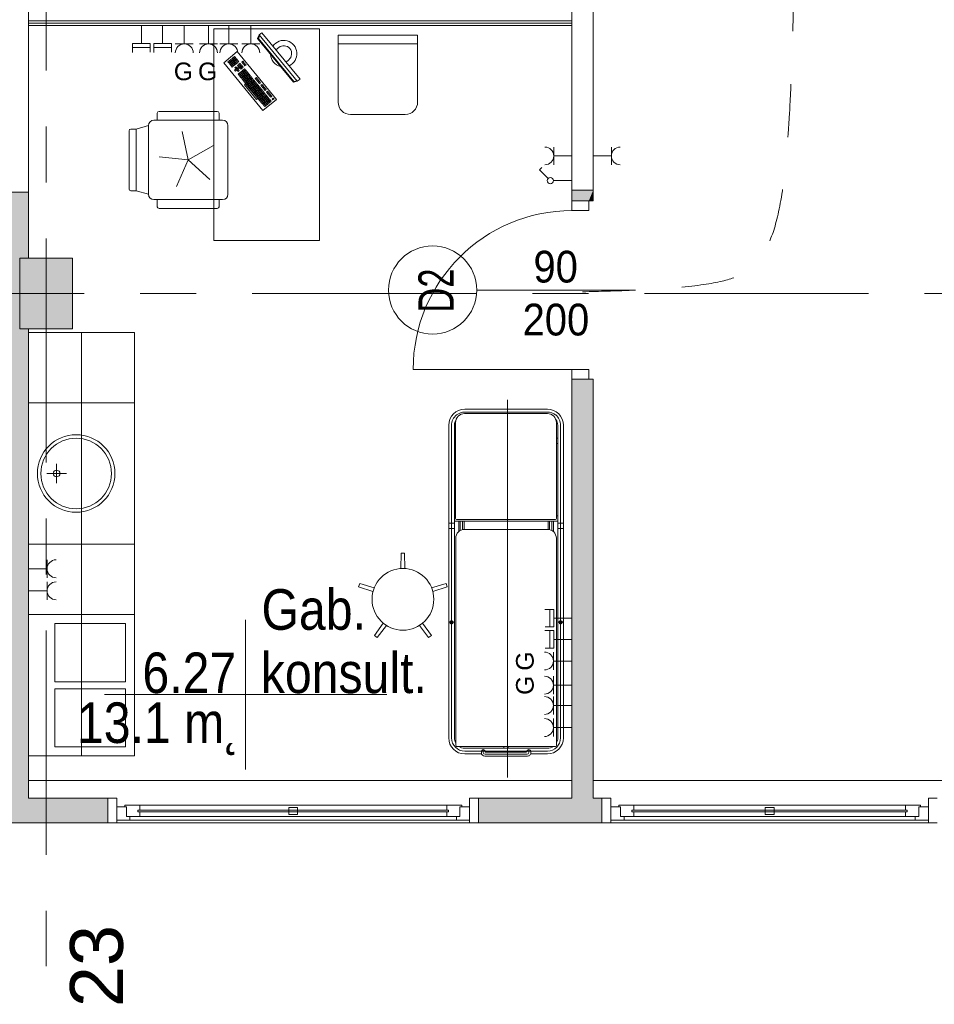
# Model space of a CAD drawing. Header units: centimetres. Extents: x -2424 to 1783, y 5 to 2907.
# Tile 31 of 94: x -28 to 491, y 5 to 564. Entities that reach past the tile are written whole.
import ezdxf

# ---------------------------------------------------------------- set-up
doc = ezdxf.new("R2010")
doc.units = ezdxf.units.CM
doc.linetypes.add('Dash', pattern=[60, 30, -30])
doc.linetypes.add('Oś', pattern=[222.25, 127, -31.75, 31.75, -31.75])
for name, color, linetype, lineweight in [('A-ANNO-NOTE', 131, 'Continuous', 9), ('A-AREA-IDEN', 2, 'Continuous', 13), ('A-DETL', 90, 'Continuous', 9), ('A-DETL-GENF', 92, 'Continuous', 13), ('A-DETL-MEDM', 33, 'Continuous', 13), ('A-DOOR', 31, 'Continuous', 13), ('A-GLAZ', 151, 'Continuous', 13), ('A-WALL', 113, 'Continuous', 13), ('A-WALL-FNSH', 113, 'Continuous', 13), ('E-ELEC-EQPM', 71, 'Continuous', 9), ('I-FURN', 30, 'Continuous', 9), ('P-SANR-FIXT', 6, 'Continuous', 9), ('Q-SPCQ', 91, 'Continuous', 9), ('S-COLS', 52, 'Continuous', 13), ('S-GRID', 1, 'Continuous', 13), ('S-GRID-IDEN', 1, 'Continuous', 13)]:
    doc.layers.add(name, color=color, linetype=linetype, lineweight=lineweight)
doc.layers.add('A-WALL-PATT', color=111, linetype='Continuous', lineweight=13, plot=False)
doc.styles.add('Arial', font='arial.ttf', dxfattribs={"width": 0.9, "height": 18})
doc.styles.add('Arial_1', font='arial.ttf', dxfattribs={"width": 0.7, "height": 20})
doc.styles.add('Arial_10', font='arial.ttf', dxfattribs={"width": 0.85, "height": 23})
doc.styles.add('Arial_4', font='arial.ttf', dxfattribs={"height": 10})
doc.styles.add('Arial_7', font='arial.ttf', dxfattribs={"height": 30})

msp = doc.modelspace()

# ---------------------------------------------------------------- hatches: boundary and pattern name
at = {"layer": 'S-COLS', "lineweight": 9}
msp.add_hatch(color=251, dxfattribs=at).paths.add_polyline_path([(2.38, 388.33), (2.38, 428.33), (-27.62, 428.33), (-27.62, 388.33)], flags=0)

# ---------------------------------------------------------------- linework, layer by layer
at = {"layer": 'A-ANNO-NOTE', "color": 251, "lineweight": 9}
msp.add_line((321.38, 410.33), (231.38, 410.33), dxfattribs=at)
msp.add_line((321.38, 410.33), (231.38, 410.33), dxfattribs=at)
msp.add_circle((206.38, 410.33), 25, dxfattribs=at)
at = {"layer": 'A-AREA-IDEN', "color": 251, "lineweight": 9}
for p, q in [((100.43, 223.48), (100.43, 180.98)), ((110.19, 180.98), (20.43, 180.98)), ((20.43, 180.98), (180.43, 180.98)), ((100.43, 180.98), (100.43, 138.48))]:
    msp.add_line(p, q, dxfattribs=at)
at = {"layer": 'A-DETL', "color": 251, "linetype": 'Dash', "lineweight": 9}
msp.add_open_spline([(412.84, 1006.95), (412.84, 497.96), (412.84, 435.33), (370.99, 410.92), (291.38, 409.33)], degree=3, knots=[0, 0, 0, 0, 6.781245, 8.866954, 8.866954, 8.866954, 8.866954], dxfattribs=at)
at = {"layer": 'A-DETL-GENF', "color": 251, "lineweight": 9}
for p, q in [((285.38, 455.33), (285.38, 460.83)), ((285.38, 460.83), (294.88, 460.83)), ((294.88, 460.83), (294.88, 455.33)), ((294.88, 455.33), (285.38, 455.33)), ((285.38, 365.33), (294.88, 365.33)), ((285.38, 359.83), (285.38, 365.33)), ((294.88, 365.33), (294.88, 359.83)), ((294.88, 359.83), (285.38, 359.83))]:
    msp.add_line(p, q, dxfattribs=at)
at = {"layer": 'A-DETL-MEDM', "color": 251, "lineweight": 9}
for p, q in [((285.38, 455.33), (285.38, 460.83)), ((285.38, 460.83), (294.88, 460.83)), ((294.88, 460.83), (294.88, 455.33)), ((294.88, 455.33), (285.38, 455.33)), ((294.88, 365.33), (285.38, 365.33)), ((285.38, 365.33), (285.38, 359.83)), ((294.88, 359.83), (294.88, 365.33)), ((285.38, 359.83), (294.88, 359.83))]:
    msp.add_line(p, q, dxfattribs=at)
at = {"layer": 'A-DOOR', "color": 251, "lineweight": 9}
msp.add_line((285.38, 365.33), (195.38, 365.33), dxfattribs=at)
msp.add_arc((285.38, 365.33), 90, 90, 180, dxfattribs=at)
at = {"layer": 'A-GLAZ', "color": 251, "lineweight": 9}
for p, q in [((32.88, 117.33), (27.38, 117.33)), ((27.38, 117.33), (27.38, 109.83)), ((40.38, 118.33), (31.88, 118.33)), ((31.88, 118.33), (31.88, 117.33)), ((31.88, 117.33), (32.88, 117.33)), ((32.88, 117.33), (32.88, 111.83)), ((32.88, 111.83), (32.88, 117.33)), ((40.38, 115.58), (40.38, 118.33)), ((40.38, 118.33), (214.38, 118.33)), ((214.38, 118.33), (214.38, 115.58)), ((222.88, 118.33), (214.38, 118.33)), ((221.88, 111.83), (221.88, 117.33)), ((221.88, 117.33), (222.88, 117.33)), ((221.88, 117.33), (221.88, 111.83)), ((227.38, 117.33), (221.88, 117.33)), ((222.88, 117.33), (222.88, 118.33)), ((227.38, 109.83), (227.38, 117.33)), ((312.88, 117.33), (307.38, 117.33)), ((307.38, 117.33), (307.38, 109.83)), ((320.38, 118.33), (311.88, 118.33)), ((311.88, 118.33), (311.88, 117.33)), ((311.88, 117.33), (312.88, 117.33)), ((312.88, 117.33), (312.88, 111.83)), ((312.88, 111.83), (312.88, 117.33)), ((320.38, 115.58), (320.38, 118.33)), ((320.38, 118.33), (474.38, 118.33)), ((474.38, 118.33), (474.38, 115.58)), ((482.88, 118.33), (474.38, 118.33)), ((481.88, 111.83), (481.88, 117.33)), ((481.88, 117.33), (482.88, 117.33)), ((481.88, 117.33), (481.88, 111.83)), ((487.38, 117.33), (481.88, 117.33)), ((482.88, 117.33), (482.88, 118.33)), ((487.38, 109.83), (487.38, 117.33)), ((32.88, 111.83), (40.38, 111.83)), ((34.88, 111.83), (32.88, 111.83)), ((34.88, 109.83), (34.88, 111.83)), ((215.38, 115.58), (39.38, 115.58)), ((39.38, 115.58), (39.38, 114.58)), ((39.38, 114.58), (39.38, 115.58)), ((39.38, 115.58), (40.38, 115.58)), ((39.38, 114.58), (215.38, 114.58)), ((40.38, 114.58), (39.38, 114.58)), ((40.38, 111.83), (40.38, 114.58)), ((40.38, 111.83), (214.38, 111.83)), ((129.88, 117.08), (124.88, 117.08)), ((124.88, 117.08), (124.88, 113.08)), ((124.88, 113.08), (129.88, 113.08)), ((129.88, 113.08), (129.88, 117.08)), ((214.38, 115.58), (215.38, 115.58)), ((215.38, 114.58), (214.38, 114.58)), ((214.38, 114.58), (214.38, 111.83)), ((214.38, 111.83), (221.88, 111.83)), ((215.38, 114.58), (215.38, 115.58)), ((215.38, 115.58), (215.38, 114.58)), ((221.88, 111.83), (219.88, 111.83)), ((219.88, 111.83), (219.88, 109.83)), ((312.88, 111.83), (320.38, 111.83)), ((314.88, 111.83), (312.88, 111.83)), ((314.88, 109.83), (314.88, 111.83)), ((475.38, 115.58), (319.38, 115.58)), ((319.38, 115.58), (319.38, 114.58)), ((319.38, 114.58), (319.38, 115.58)), ((319.38, 115.58), (320.38, 115.58)), ((319.38, 114.58), (475.38, 114.58)), ((320.38, 114.58), (319.38, 114.58)), ((320.38, 111.83), (320.38, 114.58)), ((320.38, 111.83), (474.38, 111.83)), ((399.88, 117.08), (394.88, 117.08)), ((394.88, 117.08), (394.88, 113.08)), ((394.88, 113.08), (399.88, 113.08)), ((399.88, 113.08), (399.88, 117.08)), ((474.38, 115.58), (475.38, 115.58)), ((475.38, 114.58), (474.38, 114.58)), ((474.38, 114.58), (474.38, 111.83)), ((474.38, 111.83), (481.88, 111.83)), ((475.38, 114.58), (475.38, 115.58)), ((475.38, 115.58), (475.38, 114.58)), ((481.88, 111.83), (479.88, 111.83)), ((479.88, 111.83), (479.88, 109.83)), ((27.38, 109.83), (34.88, 109.83)), ((227.38, 109.83), (27.38, 109.83)), ((34.88, 109.83), (219.88, 109.83)), ((219.88, 109.83), (227.38, 109.83)), ((307.38, 109.83), (314.88, 109.83)), ((487.38, 109.83), (307.38, 109.83)), ((314.88, 109.83), (479.88, 109.83)), ((479.88, 109.83), (487.38, 109.83))]:
    msp.add_line(p, q, dxfattribs=at)
at = {"layer": 'A-WALL', "color": 251, "lineweight": 9}
for p, q in [((-22.62, 465.83), (-22.62, 572.83)), ((285.38, 572.83), (285.38, 466.83)), ((297.38, 466.83), (297.38, 567.83)), ((285.38, 562.83), (-22.62, 562.83)), ((285.38, 561.58), (-22.62, 561.58)), ((-22.62, 465.83), (-34.62, 465.83)), ((-22.62, 428.33), (-22.62, 465.83)), ((285.38, 466.83), (285.38, 460.83)), ((297.38, 466.83), (285.38, 466.83)), ((297.38, 460.83), (297.38, 466.83)), ((294.88, 460.83), (297.38, 460.83)), ((-22.62, 122.33), (-22.62, 388.33)), ((285.38, 359.83), (285.38, 122.33)), ((297.38, 359.83), (294.88, 359.83)), ((297.38, 122.33), (297.38, 359.83)), ((-22.62, 132.33), (285.38, 132.33)), ((297.38, 132.33), (530.38, 132.33)), ((22.38, 122.33), (-22.62, 122.33)), ((22.38, 108.33), (22.38, 122.33)), ((27.38, 122.33), (22.38, 122.33)), ((27.38, 117.33), (27.38, 122.33)), ((232.38, 122.33), (227.38, 122.33)), ((227.38, 122.33), (227.38, 117.33)), ((285.38, 122.33), (232.38, 122.33)), ((232.38, 122.33), (232.38, 108.33)), ((302.38, 122.33), (297.38, 122.33)), ((302.38, 108.33), (302.38, 122.33)), ((307.38, 122.33), (302.38, 122.33)), ((307.38, 117.33), (307.38, 122.33)), ((492.38, 122.33), (487.38, 122.33)), ((487.38, 122.33), (487.38, 117.33)), ((-47.62, 108.33), (22.38, 108.33)), ((22.38, 108.33), (27.38, 108.33)), ((27.38, 108.33), (27.38, 109.83)), ((227.38, 108.33), (27.38, 108.33)), ((227.38, 109.83), (227.38, 108.33)), ((227.38, 108.33), (232.38, 108.33)), ((232.38, 108.33), (302.38, 108.33)), ((302.38, 108.33), (307.38, 108.33)), ((307.38, 108.33), (307.38, 109.83)), ((487.38, 108.33), (307.38, 108.33)), ((487.38, 109.83), (487.38, 108.33)), ((487.38, 108.33), (492.38, 108.33))]:
    msp.add_line(p, q, dxfattribs=at)
at = {"layer": 'A-WALL-FNSH', "color": 251, "lineweight": 9}
msp.add_line((-22.62, 560.33), (285.38, 560.33), dxfattribs=at)
at = {"layer": 'A-WALL-PATT', "color": 251, "linetype": 'Continuous', "lineweight": 9, "extrusion": (0, 0, -1)}
for points in [[(22.62, 122.33), (34.62, 465.83), (34.62, 122.33)], [(34.62, 465.83), (22.62, 122.33), (27.62, 388.33)], [(34.62, 465.83), (27.62, 388.33), (27.62, 428.33)], [(27.62, 428.33), (22.62, 465.83), (34.62, 465.83)], [(22.62, 465.83), (27.62, 428.33), (22.62, 428.33)], [(-285.38, 460.83), (-297.38, 466.83), (-285.38, 466.83)], [(-297.38, 466.83), (-285.38, 460.83), (-294.88, 460.83)], [(-297.38, 466.83), (-294.88, 460.83), (-297.38, 460.83)], [(27.62, 388.33), (22.62, 122.33), (22.62, 388.33)], [(-285.38, 122.33), (-297.38, 359.83), (-285.38, 359.83)], [(-297.38, 359.83), (-285.38, 122.33), (-297.38, 122.33)], [(47.62, 108.33), (-22.38, 122.33), (47.62, 122.33)], [(-22.38, 122.33), (47.62, 108.33), (-22.38, 108.33)], [(-232.38, 108.33), (-302.38, 122.33), (-232.38, 122.33)], [(-302.38, 122.33), (-232.38, 108.33), (-302.38, 108.33)]]:
    msp.add_solid(points, dxfattribs=at)
at = {"layer": 'E-ELEC-EQPM', "color": 251, "lineweight": 9}
for p, q in [((41.38, 549.99), (41.38, 560.33)), ((53.38, 549.99), (53.38, 560.33)), ((65.66, 549.83), (65.66, 560.33)), ((79.38, 549.83), (79.38, 560.33)), ((90.88, 549.83), (90.88, 560.33)), ((103.38, 549.83), (103.38, 560.33)), ((36.38, 549.99), (36.38, 544.95)), ((46.38, 549.99), (36.38, 549.99)), ((46.38, 547.8), (36.38, 547.8)), ((46.38, 545.11), (46.38, 549.99)), ((48.38, 549.99), (48.38, 544.95)), ((58.38, 549.99), (48.38, 549.99)), ((58.38, 547.8), (48.38, 547.8)), ((58.38, 545.11), (58.38, 549.99)), ((60.58, 549.83), (70.74, 549.83)), ((74.3, 549.83), (84.46, 549.83)), ((85.8, 549.83), (95.96, 549.83)), ((98.3, 549.83), (108.46, 549.83)), ((275.04, 491.33), (275.04, 481.33)), ((307.71, 491.33), (307.71, 481.33)), ((275.04, 486.33), (285.38, 486.33)), ((307.71, 486.33), (297.38, 486.33)), ((266.95, 478.51), (268.26, 479.82)), ((271.89, 473.56), (266.95, 478.51)), ((274.88, 472.33), (285.38, 472.33)), ((-12.12, 247.25), (-12.12, 257.41)), ((-12.12, 252.33), (-22.62, 252.33)), ((-12.12, 234.75), (-12.12, 244.91)), ((-12.12, 239.83), (-22.62, 239.83)), ((275.04, 229.33), (270, 229.33)), ((272.85, 219.33), (272.85, 229.33)), ((275.04, 219.33), (275.04, 229.33)), ((275.04, 224.33), (285.38, 224.33)), ((270.16, 219.33), (275.04, 219.33)), ((275.04, 217.33), (270, 217.33)), ((272.85, 207.33), (272.85, 217.33)), ((275.04, 207.33), (275.04, 217.33)), ((275.04, 212.33), (285.38, 212.33)), ((270.16, 207.33), (275.04, 207.33)), ((274.88, 205.12), (274.88, 194.96)), ((274.88, 200.04), (285.38, 200.04)), ((274.88, 191.41), (274.88, 181.25)), ((274.88, 186.33), (285.38, 186.33)), ((274.88, 179.91), (274.88, 169.75)), ((274.88, 174.83), (285.38, 174.83)), ((274.88, 167.41), (274.88, 157.25)), ((274.88, 162.33), (285.38, 162.33))]:
    msp.add_line(p, q, dxfattribs=at)
msp.add_circle((273.13, 472.33), 1.75, dxfattribs=at)
for centre, radius, start, end in [((65.66, 544.75), 5.08, 0, 180), ((79.38, 544.75), 5.08, 0, 180), ((90.88, 544.75), 5.08, 0, 180), ((103.38, 544.75), 5.08, 0, 180), ((270.04, 486.33), 5, 270, 90), ((312.71, 486.33), 5, 90, 270), ((-7.04, 252.33), 5.08, 90, 270), ((-7.04, 239.83), 5.08, 90, 270), ((269.8, 200.04), 5.08, 270, 90), ((269.8, 186.33), 5.08, 270, 90), ((269.8, 174.83), 5.08, 270, 90), ((269.8, 162.33), 5.08, 270, 90)]:
    msp.add_arc(centre, radius, start, end, dxfattribs=at)
at = {"layer": 'I-FURN', "color": 251, "lineweight": 9}
for p, q in [((82.38, 558.33), (142.38, 558.33)), ((82.38, 438.33), (82.38, 558.33)), ((142.38, 558.33), (142.38, 438.33)), ((107.2, 552.85), (108.12, 554.88)), ((127.55, 528.1), (107.2, 552.85)), ((107.66, 552.92), (108.39, 554.55)), ((127.7, 528.55), (107.66, 552.92)), ((108.12, 554.88), (109.67, 556.15)), ((129.72, 528.62), (108.12, 554.88)), ((109.67, 556.15), (131.26, 529.89)), ((152.88, 554.83), (152.88, 516.83)), ((197.88, 554.83), (152.88, 554.83)), ((197.88, 516.83), (197.88, 554.83)), ((119.15, 547.76), (117.61, 546.49)), ((197.88, 549.83), (152.88, 549.83)), ((87.99, 539.07), (95.72, 545.42)), ((92.55, 541.4), (91.94, 540.89)), ((93.06, 540.78), (92.55, 541.4)), ((93.33, 542.03), (92.71, 541.53)), ((92.71, 541.53), (93.22, 540.91)), ((93.22, 540.91), (93.83, 541.42)), ((93.83, 541.42), (93.33, 542.03)), ((94.1, 542.67), (93.48, 542.16)), ((93.48, 542.16), (93.99, 541.54)), ((93.99, 541.54), (94.61, 542.05)), ((94.61, 542.05), (94.1, 542.67)), ((94.73, 541.9), (94.12, 541.39)), ((94.12, 541.39), (94.62, 540.77)), ((95.24, 541.28), (94.73, 541.9)), ((95.72, 545.42), (117.95, 518.39)), ((110.22, 512.04), (87.99, 539.07)), ((91.01, 540.13), (90.39, 539.62)), ((90.39, 539.62), (90.9, 539)), ((90.9, 539), (91.52, 539.51)), ((91.52, 539.51), (91.01, 540.13)), ((91.64, 539.36), (91.03, 538.85)), ((91.03, 538.85), (91.53, 538.23)), ((91.78, 540.76), (91.16, 540.26)), ((91.16, 540.26), (91.67, 539.64)), ((91.53, 538.23), (92.15, 538.74)), ((92.15, 538.74), (91.64, 539.36)), ((92.28, 538.58), (91.66, 538.08)), ((91.66, 538.08), (92.17, 537.46)), ((91.67, 539.64), (92.29, 540.15)), ((92.29, 540.15), (91.78, 540.76)), ((92.42, 539.99), (91.8, 539.48)), ((91.8, 539.48), (92.31, 538.87)), ((91.94, 540.89), (92.44, 540.27)), ((92.17, 537.46), (92.79, 537.97)), ((92.79, 537.97), (92.28, 538.58)), ((92.91, 537.81), (92.3, 537.3)), ((92.3, 537.3), (92.81, 536.69)), ((92.31, 538.87), (92.93, 539.37)), ((92.93, 539.37), (92.42, 539.99)), ((93.05, 539.22), (92.43, 538.71)), ((92.43, 538.71), (92.94, 538.09)), ((92.44, 540.27), (93.06, 540.78)), ((93.19, 540.63), (92.57, 540.12)), ((92.57, 540.12), (93.08, 539.5)), ((92.81, 536.69), (93.42, 537.19)), ((93.42, 537.19), (92.91, 537.81)), ((92.94, 538.09), (93.56, 538.6)), ((93.56, 538.6), (93.05, 539.22)), ((93.69, 538.45), (93.07, 537.94)), ((93.07, 537.94), (93.58, 537.32)), ((93.08, 539.5), (93.7, 540.01)), ((93.7, 540.01), (93.19, 540.63)), ((93.82, 539.85), (93.21, 539.35)), ((93.21, 539.35), (93.71, 538.73)), ((93.96, 541.26), (93.34, 540.75)), ((93.34, 540.75), (93.85, 540.14)), ((93.58, 537.32), (94.2, 537.83)), ((94.2, 537.83), (93.69, 538.45)), ((93.71, 538.73), (94.33, 539.24)), ((94.33, 539.24), (93.82, 539.85)), ((94.46, 539.08), (93.84, 538.57)), ((93.84, 538.57), (94.35, 537.96)), ((93.85, 540.14), (94.47, 540.64)), ((94.47, 540.64), (93.96, 541.26)), ((94.6, 540.49), (93.98, 539.98)), ((93.98, 539.98), (94.49, 539.36)), ((94.96, 536.9), (94.34, 536.39)), ((94.34, 536.39), (94.85, 535.78)), ((94.35, 537.96), (94.97, 538.46)), ((94.97, 538.46), (94.46, 539.08)), ((94.49, 539.36), (95.11, 539.87)), ((95.11, 539.87), (94.6, 540.49)), ((95.23, 539.72), (94.61, 539.21)), ((94.61, 539.21), (95.12, 538.59)), ((94.62, 540.77), (95.24, 541.28)), ((95.37, 541.12), (94.75, 540.62)), ((94.75, 540.62), (95.26, 540)), ((94.85, 535.78), (95.47, 536.28)), ((95.47, 536.28), (94.96, 536.9)), ((95.59, 536.13), (94.97, 535.62)), ((95.12, 538.59), (95.74, 539.1)), ((95.74, 539.1), (95.23, 539.72)), ((95.26, 540), (95.88, 540.51)), ((95.88, 540.51), (95.37, 541.12)), ((96, 540.35), (95.39, 539.84)), ((95.39, 539.84), (95.89, 539.23)), ((96.1, 535.51), (95.59, 536.13)), ((96.37, 536.76), (95.75, 536.26)), ((95.75, 536.26), (96.26, 535.64)), ((96.5, 538.17), (95.88, 537.66)), ((95.88, 537.66), (96.39, 537.05)), ((95.89, 539.23), (96.51, 539.73)), ((96.51, 539.73), (96, 540.35)), ((96.26, 535.64), (96.87, 536.15)), ((96.87, 536.15), (96.37, 536.76)), ((96.39, 537.05), (97.01, 537.55)), ((97.01, 537.55), (96.5, 538.17)), ((97.14, 537.4), (96.52, 536.89)), ((96.52, 536.89), (97.03, 536.27)), ((97.27, 538.81), (96.66, 538.3)), ((96.66, 538.3), (97.17, 537.68)), ((97.03, 536.27), (97.65, 536.78)), ((97.65, 536.78), (97.14, 537.4)), ((97.77, 536.63), (97.15, 536.12)), ((97.15, 536.12), (97.66, 535.5)), ((97.17, 537.68), (97.78, 538.19)), ((97.78, 538.19), (97.27, 538.81)), ((97.91, 538.03), (97.29, 537.53)), ((97.29, 537.53), (97.8, 536.91)), ((97.66, 535.5), (98.28, 536.01)), ((98.28, 536.01), (97.77, 536.63)), ((97.8, 536.91), (98.42, 537.42)), ((98.42, 537.42), (97.91, 538.03)), ((98.55, 537.26), (97.93, 536.75)), ((97.93, 536.75), (98.44, 536.14)), ((98.88, 540), (98.27, 539.49)), ((98.27, 539.49), (98.77, 538.87)), ((98.44, 536.14), (99.05, 536.64)), ((99.05, 536.64), (98.55, 537.26)), ((98.77, 538.87), (99.39, 539.38)), ((99.39, 539.38), (98.88, 540)), ((99.52, 539.23), (98.9, 538.72)), ((98.9, 538.72), (99.41, 538.1)), ((99.41, 538.1), (100.03, 538.61)), ((100.03, 538.61), (99.52, 539.23)), ((100.15, 538.46), (99.54, 537.95)), ((99.54, 537.95), (100.04, 537.33)), ((100.04, 537.33), (100.66, 537.84)), ((100.66, 537.84), (100.15, 538.46)), ((124.87, 540.81), (123.32, 539.54)), ((94.82, 535.49), (94.2, 534.99)), ((94.2, 534.99), (94.71, 534.37)), ((94.71, 534.37), (95.33, 534.88)), ((95.33, 534.88), (94.82, 535.49)), ((94.97, 535.62), (95.48, 535)), ((95.48, 535), (96.1, 535.51)), ((96.23, 535.36), (95.61, 534.85)), ((95.61, 534.85), (96.12, 534.23)), ((96.73, 533.18), (96.11, 532.67)), ((96.11, 532.67), (97.25, 531.28)), ((96.12, 534.23), (96.74, 534.74)), ((96.74, 534.74), (96.23, 535.36)), ((97.87, 531.79), (96.73, 533.18)), ((97.5, 533.81), (96.88, 533.3)), ((96.88, 533.3), (98.02, 531.91)), ((97.25, 531.28), (97.87, 531.79)), ((98, 531.63), (97.38, 531.12)), ((97.38, 531.12), (97.89, 530.51)), ((98.64, 532.42), (97.5, 533.81)), ((98.27, 534.45), (97.65, 533.94)), ((97.65, 533.94), (98.8, 532.55)), ((97.89, 530.51), (98.5, 531.01)), ((98.5, 531.01), (98, 531.63)), ((98.63, 530.86), (98.01, 530.35)), ((98.01, 530.35), (98.52, 529.73)), ((98.02, 531.91), (98.64, 532.42)), ((98.77, 532.27), (98.15, 531.76)), ((98.15, 531.76), (98.66, 531.14)), ((99.41, 533.06), (98.27, 534.45)), ((99.04, 535.08), (98.43, 534.57)), ((98.43, 534.57), (98.93, 533.96)), ((98.52, 529.73), (99.14, 530.24)), ((99.14, 530.24), (98.63, 530.86)), ((98.66, 531.14), (99.28, 531.65)), ((99.28, 531.65), (98.77, 532.27)), ((99.4, 531.5), (98.79, 530.99)), ((98.79, 530.99), (99.29, 530.37)), ((98.8, 532.55), (99.41, 533.06)), ((99.54, 532.9), (98.92, 532.39)), ((98.92, 532.39), (99.43, 531.78)), ((98.93, 533.96), (99.55, 534.46)), ((99.55, 534.46), (99.04, 535.08)), ((99.68, 534.31), (99.06, 533.8)), ((99.06, 533.8), (99.57, 533.18)), ((99.82, 535.72), (99.2, 535.21)), ((99.2, 535.21), (99.71, 534.59)), ((99.29, 530.37), (99.91, 530.88)), ((99.91, 530.88), (99.4, 531.5)), ((100.04, 530.72), (99.42, 530.21)), ((99.42, 530.21), (99.93, 529.6)), ((99.43, 531.78), (100.05, 532.28)), ((100.05, 532.28), (99.54, 532.9)), ((100.18, 532.13), (99.56, 531.62)), ((99.56, 531.62), (100.07, 531)), ((99.57, 533.18), (100.19, 533.69)), ((100.19, 533.69), (99.68, 534.31)), ((100.31, 533.54), (99.7, 533.03)), ((99.7, 533.03), (100.2, 532.41)), ((99.71, 534.59), (100.32, 535.1)), ((100.32, 535.1), (99.82, 535.72)), ((100.45, 534.95), (99.83, 534.44)), ((99.83, 534.44), (100.34, 533.82)), ((100.55, 530.1), (100.04, 530.72)), ((100.07, 531), (100.68, 531.51)), ((100.68, 531.51), (100.18, 532.13)), ((100.81, 531.36), (100.19, 530.85)), ((100.19, 530.85), (100.7, 530.23)), ((100.2, 532.41), (100.82, 532.92)), ((100.82, 532.92), (100.31, 533.54)), ((100.95, 532.77), (100.33, 532.26)), ((100.33, 532.26), (100.84, 531.64)), ((100.34, 533.82), (100.96, 534.33)), ((100.96, 534.33), (100.45, 534.95)), ((101.09, 534.17), (100.47, 533.66)), ((100.47, 533.66), (100.98, 533.05)), ((100.7, 530.23), (101.32, 530.74)), ((101.32, 530.74), (100.81, 531.36)), ((101.45, 530.59), (100.83, 530.08)), ((100.84, 531.64), (101.46, 532.15)), ((101.46, 532.15), (100.95, 532.77)), ((101.58, 531.99), (100.97, 531.48)), ((100.97, 531.48), (101.47, 530.87)), ((100.98, 533.05), (101.59, 533.56)), ((101.59, 533.56), (101.09, 534.17)), ((101.72, 533.4), (101.1, 532.89)), ((101.1, 532.89), (101.61, 532.27)), ((101.95, 529.97), (101.45, 530.59)), ((101.47, 530.87), (102.09, 531.38)), ((102.09, 531.38), (101.58, 531.99)), ((102.22, 531.22), (101.6, 530.71)), ((101.6, 530.71), (102.11, 530.09)), ((101.61, 532.27), (102.23, 532.78)), ((102.23, 532.78), (101.72, 533.4)), ((102.36, 532.63), (101.74, 532.12)), ((101.74, 532.12), (102.25, 531.5)), ((102.11, 530.09), (102.73, 530.6)), ((102.73, 530.6), (102.22, 531.22)), ((102.85, 530.45), (102.24, 529.94)), ((102.25, 531.5), (102.86, 532.01)), ((102.86, 532.01), (102.36, 532.63)), ((102.99, 531.86), (102.37, 531.35)), ((102.37, 531.35), (102.88, 530.73)), ((103.36, 529.83), (102.85, 530.45)), ((102.88, 530.73), (103.5, 531.24)), ((103.5, 531.24), (102.99, 531.86)), ((103.63, 531.08), (103.01, 530.58)), ((103.01, 530.58), (103.52, 529.96)), ((103.52, 529.96), (104.13, 530.47)), ((104.13, 530.47), (103.63, 531.08)), ((104.26, 530.31), (103.64, 529.8)), ((104.77, 529.69), (104.26, 530.31)), ((106.5, 530.73), (105.89, 530.22)), ((105.89, 530.22), (106.4, 529.61)), ((107.01, 530.11), (106.5, 530.73)), ((99.27, 530.09), (98.65, 529.58)), ((98.65, 529.58), (99.16, 528.96)), ((99.16, 528.96), (99.77, 529.47)), ((99.77, 529.47), (99.27, 530.09)), ((99.9, 529.32), (99.28, 528.81)), ((99.28, 528.81), (99.79, 528.19)), ((99.78, 526.63), (100.4, 527.14)), ((106.64, 518.29), (99.78, 526.63)), ((99.79, 528.19), (100.41, 528.7)), ((100.41, 528.7), (99.9, 529.32)), ((100.54, 528.54), (99.92, 528.03)), ((99.92, 528.03), (100.43, 527.42)), ((99.93, 529.6), (100.55, 530.1)), ((100.67, 529.95), (100.06, 529.44)), ((100.06, 529.44), (100.56, 528.82)), ((100.4, 527.14), (107.26, 518.79)), ((100.43, 527.42), (101.04, 527.92)), ((101.04, 527.92), (100.54, 528.54)), ((101.17, 527.77), (100.55, 527.26)), ((100.55, 527.26), (101.06, 526.64)), ((100.56, 528.82), (101.18, 529.33)), ((101.18, 529.33), (100.67, 529.95)), ((101.31, 529.18), (100.69, 528.67)), ((100.69, 528.67), (101.2, 528.05)), ((100.83, 530.08), (101.34, 529.46)), ((101.06, 526.64), (101.68, 527.15)), ((101.68, 527.15), (101.17, 527.77)), ((101.81, 527), (101.19, 526.49)), ((101.19, 526.49), (101.7, 525.87)), ((101.2, 528.05), (101.82, 528.56)), ((101.82, 528.56), (101.31, 529.18)), ((101.94, 528.41), (101.33, 527.9)), ((101.33, 527.9), (101.83, 527.28)), ((101.34, 529.46), (101.95, 529.97)), ((102.08, 529.81), (101.46, 529.31)), ((101.46, 529.31), (101.97, 528.69)), ((101.7, 525.87), (102.32, 526.38)), ((102.32, 526.38), (101.81, 527)), ((102.44, 526.23), (101.82, 525.72)), ((101.82, 525.72), (102.33, 525.1)), ((101.83, 527.28), (102.45, 527.79)), ((102.45, 527.79), (101.94, 528.41)), ((102.58, 527.63), (101.96, 527.13)), ((101.96, 527.13), (102.47, 526.51)), ((101.97, 528.69), (102.59, 529.2)), ((102.59, 529.2), (102.08, 529.81)), ((102.72, 529.04), (102.1, 528.53)), ((102.1, 528.53), (102.61, 527.91)), ((102.24, 529.94), (102.74, 529.32)), ((102.33, 525.1), (102.95, 525.61)), ((102.95, 525.61), (102.44, 526.23)), ((103.08, 525.45), (102.46, 524.95)), ((102.46, 524.95), (102.97, 524.33)), ((102.47, 526.51), (103.09, 527.02)), ((103.09, 527.02), (102.58, 527.63)), ((103.21, 526.86), (102.6, 526.35)), ((102.6, 526.35), (103.1, 525.73)), ((102.61, 527.91), (103.22, 528.42)), ((103.22, 528.42), (102.72, 529.04)), ((103.35, 528.27), (102.73, 527.76)), ((102.73, 527.76), (103.24, 527.14)), ((102.74, 529.32), (103.36, 529.83)), ((103.49, 529.68), (102.87, 529.17)), ((102.87, 529.17), (103.38, 528.55)), ((102.97, 524.33), (103.59, 524.84)), ((103.59, 524.84), (103.08, 525.45)), ((103.71, 524.68), (103.09, 524.17)), ((103.1, 525.73), (103.72, 526.24)), ((103.72, 526.24), (103.21, 526.86)), ((103.85, 526.09), (103.23, 525.58)), ((103.23, 525.58), (103.74, 524.96)), ((103.24, 527.14), (103.86, 527.65)), ((103.86, 527.65), (103.35, 528.27)), ((103.99, 527.5), (103.37, 526.99)), ((103.37, 526.99), (103.88, 526.37)), ((103.38, 528.55), (104, 529.06)), ((104, 529.06), (103.49, 529.68)), ((104.12, 528.9), (103.51, 528.4)), ((103.51, 528.4), (104.01, 527.78)), ((103.64, 529.8), (104.15, 529.18)), ((104.22, 524.06), (103.71, 524.68)), ((103.74, 524.96), (104.36, 525.47)), ((104.36, 525.47), (103.85, 526.09)), ((104.48, 525.32), (103.87, 524.81)), ((103.87, 524.81), (104.38, 524.19)), ((103.88, 526.37), (104.5, 526.88)), ((104.5, 526.88), (103.99, 527.5)), ((104.62, 526.72), (104, 526.22)), ((104, 526.22), (104.51, 525.6)), ((104.01, 527.78), (104.63, 528.29)), ((104.63, 528.29), (104.12, 528.9)), ((104.76, 528.13), (104.14, 527.62)), ((104.14, 527.62), (104.65, 527.01)), ((104.15, 529.18), (104.77, 529.69)), ((104.9, 529.54), (104.28, 529.03)), ((104.28, 529.03), (104.79, 528.41)), ((104.38, 524.19), (104.99, 524.7)), ((104.99, 524.7), (104.48, 525.32)), ((104.51, 525.6), (105.13, 526.11)), ((105.13, 526.11), (104.62, 526.72)), ((105.26, 525.95), (104.64, 525.44)), ((104.64, 525.44), (105.15, 524.83)), ((104.65, 527.01), (105.27, 527.51)), ((105.27, 527.51), (104.76, 528.13)), ((105.39, 527.36), (104.78, 526.85)), ((104.78, 526.85), (105.28, 526.23)), ((104.79, 528.41), (105.4, 528.92)), ((105.4, 528.92), (104.9, 529.54)), ((105.53, 528.77), (104.91, 528.26)), ((104.91, 528.26), (105.42, 527.64)), ((105.15, 524.83), (105.77, 525.33)), ((105.77, 525.33), (105.26, 525.95)), ((105.89, 525.18), (105.27, 524.67)), ((105.27, 524.67), (105.78, 524.05)), ((105.28, 526.23), (105.9, 526.74)), ((105.9, 526.74), (105.39, 527.36)), ((106.03, 526.59), (105.41, 526.08)), ((105.41, 526.08), (105.92, 525.46)), ((105.42, 527.64), (106.04, 528.15)), ((106.04, 528.15), (105.53, 528.77)), ((106.17, 527.99), (105.55, 527.49)), ((105.55, 527.49), (106.06, 526.87)), ((106.4, 524.56), (105.89, 525.18)), ((105.92, 525.46), (106.54, 525.97)), ((106.54, 525.97), (106.03, 526.59)), ((106.66, 525.81), (106.05, 525.31)), ((106.05, 525.31), (106.55, 524.69)), ((106.06, 526.87), (106.67, 527.38)), ((106.67, 527.38), (106.17, 527.99)), ((106.8, 527.22), (106.18, 526.71)), ((106.18, 526.71), (106.69, 526.1)), ((106.4, 529.61), (107.01, 530.11)), ((107.14, 529.96), (106.52, 529.45)), ((106.52, 529.45), (107.03, 528.83)), ((106.55, 524.69), (107.17, 525.2)), ((107.17, 525.2), (106.66, 525.81)), ((107.3, 525.04), (106.68, 524.53)), ((106.69, 526.1), (107.31, 526.6)), ((107.31, 526.6), (106.8, 527.22)), ((107.44, 526.45), (106.82, 525.94)), ((106.82, 525.94), (107.33, 525.32)), ((107.03, 528.83), (107.65, 529.34)), ((107.65, 529.34), (107.14, 529.96)), ((107.78, 529.19), (107.16, 528.68)), ((107.16, 528.68), (107.67, 528.06)), ((107.81, 524.42), (107.3, 525.04)), ((107.33, 525.32), (107.95, 525.83)), ((107.95, 525.83), (107.44, 526.45)), ((108.07, 525.68), (107.45, 525.17)), ((107.45, 525.17), (107.96, 524.55)), ((107.67, 528.06), (108.28, 528.57)), ((108.28, 528.57), (107.78, 529.19)), ((108.41, 528.41), (107.79, 527.91)), ((107.79, 527.91), (108.3, 527.29)), ((107.96, 524.55), (108.58, 525.06)), ((108.58, 525.06), (108.07, 525.68)), ((108.71, 524.9), (108.09, 524.4)), ((108.3, 527.29), (108.92, 527.8)), ((108.92, 527.8), (108.41, 528.41)), ((109.22, 524.29), (108.71, 524.9)), ((109.68, 526.87), (109.06, 526.36)), ((109.06, 526.36), (109.57, 525.74)), ((109.57, 525.74), (110.19, 526.25)), ((110.19, 526.25), (109.68, 526.87)), ((110.32, 526.1), (109.7, 525.59)), ((109.7, 525.59), (110.21, 524.97)), ((110.21, 524.97), (110.82, 525.48)), ((110.82, 525.48), (110.32, 526.1)), ((110.33, 524.82), (110.95, 525.32)), ((110.84, 524.2), (110.33, 524.82)), ((111.46, 524.71), (110.84, 524.2)), ((110.95, 525.32), (111.46, 524.71)), ((129.72, 528.62), (127.55, 528.1)), ((129.45, 528.94), (127.7, 528.55)), ((131.26, 529.89), (129.72, 528.62)), ((103.09, 524.17), (103.6, 523.55)), ((103.6, 523.55), (104.22, 524.06)), ((104.35, 523.91), (103.73, 523.4)), ((103.73, 523.4), (104.24, 522.78)), ((104.24, 522.78), (104.86, 523.29)), ((104.86, 523.29), (104.35, 523.91)), ((105.76, 523.77), (104.36, 522.63)), ((104.36, 522.63), (104.87, 522.01)), ((105.12, 524.54), (104.5, 524.04)), ((104.5, 524.04), (105.01, 523.42)), ((104.87, 522.01), (105.49, 522.52)), ((105.49, 522.52), (104.98, 523.14)), ((105.62, 522.36), (105, 521.86)), ((105, 521.86), (105.51, 521.24)), ((105.01, 523.42), (105.63, 523.93)), ((105.63, 523.93), (105.12, 524.54)), ((105.14, 523.26), (105.65, 522.65)), ((105.51, 521.24), (106.13, 521.75)), ((106.13, 521.75), (105.62, 522.36)), ((105.64, 521.08), (106.25, 521.59)), ((106.14, 520.47), (105.64, 521.08)), ((105.65, 522.65), (106.26, 523.15)), ((106.26, 523.15), (105.76, 523.77)), ((106.39, 523), (105.77, 522.49)), ((105.77, 522.49), (106.28, 521.87)), ((105.78, 524.05), (106.4, 524.56)), ((106.53, 524.41), (105.91, 523.9)), ((105.91, 523.9), (106.42, 523.28)), ((106.76, 520.97), (106.14, 520.47)), ((106.25, 521.59), (106.76, 520.97)), ((106.89, 520.82), (106.27, 520.31)), ((106.27, 520.31), (106.78, 519.69)), ((106.28, 521.87), (106.9, 522.38)), ((106.9, 522.38), (106.39, 523)), ((106.41, 521.72), (107.03, 522.23)), ((106.92, 521.1), (106.41, 521.72)), ((106.42, 523.28), (107.04, 523.79)), ((107.04, 523.79), (106.53, 524.41)), ((107.16, 523.63), (106.54, 523.13)), ((106.54, 523.13), (107.05, 522.51)), ((106.68, 524.53), (107.19, 523.92)), ((106.78, 519.69), (107.4, 520.2)), ((107.4, 520.2), (106.89, 520.82)), ((107.52, 520.05), (106.91, 519.54)), ((106.91, 519.54), (107.41, 518.92)), ((107.53, 521.61), (106.92, 521.1)), ((107.03, 522.23), (107.53, 521.61)), ((107.66, 521.45), (107.04, 520.95)), ((107.04, 520.95), (107.55, 520.33)), ((107.05, 522.51), (107.67, 523.02)), ((107.67, 523.02), (107.16, 523.63)), ((107.18, 522.35), (107.8, 522.86)), ((107.69, 521.74), (107.18, 522.35)), ((107.19, 523.92), (107.81, 524.42)), ((107.94, 524.27), (107.32, 523.76)), ((107.32, 523.76), (107.83, 523.14)), ((107.41, 518.92), (108.03, 519.43)), ((108.03, 519.43), (107.52, 520.05)), ((108.16, 519.27), (107.54, 518.77)), ((107.55, 520.33), (108.17, 520.84)), ((108.17, 520.84), (107.66, 521.45)), ((108.3, 520.68), (107.68, 520.17)), ((107.68, 520.17), (108.19, 519.56)), ((108.31, 522.24), (107.69, 521.74)), ((107.8, 522.86), (108.31, 522.24)), ((108.43, 522.09), (107.81, 521.58)), ((107.81, 521.58), (108.32, 520.96)), ((107.83, 523.14), (108.44, 523.65)), ((108.44, 523.65), (107.94, 524.27)), ((107.95, 522.99), (108.57, 523.5)), ((108.46, 522.37), (107.95, 522.99)), ((108.09, 524.4), (108.6, 523.78)), ((108.67, 518.66), (108.16, 519.27)), ((108.19, 519.56), (108.8, 520.06)), ((108.8, 520.06), (108.3, 520.68)), ((108.93, 519.91), (108.31, 519.4)), ((108.31, 519.4), (108.82, 518.78)), ((108.32, 520.96), (108.94, 521.47)), ((108.94, 521.47), (108.43, 522.09)), ((109.07, 521.32), (108.45, 520.81)), ((108.45, 520.81), (108.96, 520.19)), ((109.08, 522.88), (108.46, 522.37)), ((108.57, 523.5), (109.08, 522.88)), ((109.21, 522.72), (108.59, 522.22)), ((108.59, 522.22), (109.1, 521.6)), ((108.6, 523.78), (109.22, 524.29)), ((108.72, 523.62), (109.34, 524.13)), ((109.23, 523.01), (108.72, 523.62)), ((108.82, 518.78), (109.44, 519.29)), ((109.44, 519.29), (108.93, 519.91)), ((109.57, 519.14), (108.95, 518.63)), ((108.96, 520.19), (109.58, 520.7)), ((109.58, 520.7), (109.07, 521.32)), ((109.7, 520.54), (109.09, 520.04)), ((109.09, 520.04), (109.59, 519.42)), ((109.1, 521.6), (109.71, 522.11)), ((109.71, 522.11), (109.21, 522.72)), ((109.84, 521.95), (109.22, 521.44)), ((109.22, 521.44), (109.73, 520.83)), ((109.85, 523.51), (109.23, 523.01)), ((109.34, 524.13), (109.85, 523.51)), ((109.98, 523.36), (109.36, 522.85)), ((109.36, 522.85), (109.87, 522.23)), ((110.07, 518.52), (109.57, 519.14)), ((109.59, 519.42), (110.21, 519.93)), ((110.21, 519.93), (109.7, 520.54)), ((110.34, 519.77), (109.72, 519.26)), ((109.72, 519.26), (110.23, 518.65)), ((109.73, 520.83), (110.35, 521.33)), ((110.35, 521.33), (109.84, 521.95)), ((110.48, 521.18), (109.86, 520.67)), ((109.86, 520.67), (110.37, 520.05)), ((109.87, 522.23), (110.49, 522.74)), ((110.49, 522.74), (109.98, 523.36)), ((110.61, 522.59), (109.99, 522.08)), ((109.99, 522.08), (110.5, 521.46)), ((110.23, 518.65), (110.85, 519.15)), ((110.85, 519.15), (110.34, 519.77)), ((110.97, 519), (110.36, 518.49)), ((110.37, 520.05), (110.98, 520.56)), ((110.98, 520.56), (110.48, 521.18)), ((111.11, 520.41), (110.49, 519.9)), ((110.49, 519.9), (111, 519.28)), ((110.5, 521.46), (111.12, 521.97)), ((111.12, 521.97), (110.61, 522.59)), ((111.25, 521.81), (110.63, 521.31)), ((110.63, 521.31), (111.14, 520.69)), ((111.59, 524.55), (110.97, 524.04)), ((110.97, 524.04), (111.48, 523.43)), ((111.48, 518.38), (110.97, 519)), ((111, 519.28), (111.62, 519.79)), ((111.62, 519.79), (111.11, 520.41)), ((111.75, 519.63), (111.13, 519.13)), ((111.13, 519.13), (111.64, 518.51)), ((111.14, 520.69), (111.76, 521.2)), ((111.76, 521.2), (111.25, 521.81)), ((111.88, 521.04), (111.27, 520.53)), ((111.27, 520.53), (111.77, 519.92)), ((111.48, 523.43), (112.09, 523.93)), ((112.09, 523.93), (111.59, 524.55)), ((111.64, 518.51), (112.25, 519.02)), ((112.25, 519.02), (111.75, 519.63)), ((111.77, 519.92), (112.39, 520.42)), ((112.39, 520.42), (111.88, 521.04)), ((112.52, 520.27), (111.9, 519.76)), ((111.9, 519.76), (112.41, 519.14)), ((112.86, 523.01), (112.24, 522.5)), ((112.24, 522.5), (112.75, 521.88)), ((112.41, 519.14), (113.03, 519.65)), ((113.03, 519.65), (112.52, 520.27)), ((113.15, 519.5), (112.54, 518.99)), ((112.75, 521.88), (113.36, 522.39)), ((113.36, 522.39), (112.86, 523.01)), ((113.49, 522.24), (112.87, 521.73)), ((112.87, 521.73), (113.38, 521.11)), ((113.66, 518.88), (113.15, 519.5)), ((113.38, 521.11), (114, 521.62)), ((114, 521.62), (113.49, 522.24)), ((114.13, 521.46), (113.51, 520.95)), ((113.51, 520.95), (114.02, 520.34)), ((114.02, 520.34), (114.63, 520.85)), ((114.63, 520.85), (114.13, 521.46)), ((114.76, 520.69), (114.14, 520.18)), ((114.14, 520.18), (114.65, 519.56)), ((114.65, 519.56), (115.27, 520.07)), ((115.27, 520.07), (114.76, 520.69)), ((116.03, 519.15), (115.41, 518.64)), ((116.54, 518.53), (116.03, 519.15)), ((107.26, 518.79), (106.64, 518.29)), ((107.54, 518.77), (108.05, 518.15)), ((108.05, 518.15), (108.67, 518.66)), ((108.79, 518.5), (108.18, 517.99)), ((108.18, 517.99), (108.68, 517.38)), ((108.68, 517.38), (109.3, 517.88)), ((109.3, 517.88), (108.79, 518.5)), ((109.43, 517.73), (108.81, 517.22)), ((108.81, 517.22), (109.32, 516.6)), ((108.95, 518.63), (109.46, 518.01)), ((109.32, 516.6), (109.94, 517.11)), ((109.94, 517.11), (109.43, 517.73)), ((110.06, 516.96), (109.45, 516.45)), ((109.45, 516.45), (109.95, 515.83)), ((109.46, 518.01), (110.07, 518.52)), ((110.2, 518.36), (109.58, 517.86)), ((109.58, 517.86), (110.09, 517.24)), ((109.95, 515.83), (110.57, 516.34)), ((110.57, 516.34), (110.06, 516.96)), ((110.7, 516.18), (110.08, 515.68)), ((110.08, 515.68), (111.22, 514.29)), ((110.09, 517.24), (110.71, 517.75)), ((110.71, 517.75), (110.2, 518.36)), ((117.95, 518.39), (110.22, 512.04)), ((110.84, 517.59), (110.22, 517.08)), ((110.22, 517.08), (110.73, 516.47)), ((110.36, 518.49), (110.86, 517.87)), ((111.84, 514.79), (110.7, 516.18)), ((110.73, 516.47), (111.34, 516.97)), ((111.34, 516.97), (110.84, 517.59)), ((111.47, 516.82), (110.85, 516.31)), ((110.85, 516.31), (112, 514.92)), ((110.86, 517.87), (111.48, 518.38)), ((111.61, 518.23), (110.99, 517.72)), ((110.99, 517.72), (111.5, 517.1)), ((111.22, 514.29), (111.84, 514.79)), ((112.61, 515.43), (111.47, 516.82)), ((111.5, 517.1), (112.12, 517.61)), ((112.12, 517.61), (111.61, 518.23)), ((112.24, 517.45), (111.63, 516.95)), ((111.63, 516.95), (112.77, 515.56)), ((112.38, 518.86), (111.76, 518.35)), ((111.76, 518.35), (112.27, 517.74)), ((112, 514.92), (112.61, 515.43)), ((113.39, 516.06), (112.24, 517.45)), ((112.27, 517.74), (112.89, 518.24)), ((112.89, 518.24), (112.38, 518.86)), ((113.02, 518.09), (112.4, 517.58)), ((112.4, 517.58), (112.91, 516.96)), ((112.54, 518.99), (113.04, 518.37)), ((112.77, 515.56), (113.39, 516.06)), ((112.91, 516.96), (113.52, 517.47)), ((113.52, 517.47), (113.02, 518.09)), ((113.65, 517.32), (113.03, 516.81)), ((113.03, 516.81), (113.54, 516.19)), ((113.04, 518.37), (113.66, 518.88)), ((113.79, 518.73), (113.17, 518.22)), ((113.17, 518.22), (113.68, 517.6)), ((113.54, 516.19), (114.16, 516.7)), ((114.16, 516.7), (113.65, 517.32)), ((113.68, 517.6), (114.3, 518.11)), ((114.3, 518.11), (113.79, 518.73)), ((114.42, 517.95), (113.81, 517.44)), ((113.81, 517.44), (114.31, 516.83)), ((114.31, 516.83), (114.93, 517.33)), ((114.93, 517.33), (114.42, 517.95)), ((115.41, 518.64), (115.92, 518.02)), ((115.92, 518.02), (116.54, 518.53)), ((50.38, 506.56), (50.38, 510.56)), ((51.38, 511.56), (84.38, 511.56)), ((85.38, 506.56), (85.38, 510.56)), ((159.88, 509.83), (190.88, 509.83)), ((45.38, 503.56), (38.38, 501.56)), ((45.38, 464.56), (45.38, 503.56)), ((48.38, 506.56), (87.38, 506.56)), ((90.38, 503.56), (90.38, 464.56)), ((34.38, 467.56), (34.38, 500.56)), ((38.38, 501.56), (35.38, 501.56)), ((38.38, 466.56), (38.38, 501.56)), ((64.45, 500.2), (67.88, 484.06)), ((67.88, 484.06), (82.17, 492.31)), ((67.88, 484.06), (51.47, 485.78)), ((61.17, 468.98), (67.88, 484.06)), ((67.88, 484.06), (80.14, 473.02)), ((35.38, 466.56), (38.38, 466.56)), ((38.38, 466.56), (45.38, 464.56)), ((87.38, 461.56), (48.38, 461.56)), ((50.38, 461.56), (50.38, 457.56)), ((85.38, 461.56), (85.38, 457.56)), ((84.38, 456.56), (51.38, 456.56)), ((142.38, 438.33), (82.38, 438.33)), ((-22.62, 386.33), (37.38, 386.33)), ((-22.62, 386.33), (7.38, 386.33)), ((7.38, 386.33), (7.38, 146.33)), ((37.38, 386.33), (37.38, 346.33)), ((37.38, 346.33), (-22.62, 346.33)), ((-22.62, 346.33), (37.38, 346.33)), ((37.38, 346.33), (37.38, 266.33)), ((37.38, 266.33), (-22.62, 266.33)), ((-22.62, 266.33), (37.38, 266.33)), ((37.38, 266.33), (37.38, 226.33)), ((37.38, 226.33), (-22.62, 226.33)), ((-22.62, 226.33), (37.38, 226.33)), ((37.38, 226.33), (37.38, 146.33)), ((37.38, 146.33), (-22.62, 146.33)), ((7.38, 146.33), (-22.62, 146.33))]:
    msp.add_line(p, q, dxfattribs=at)
for centre, radius, start, end in [((122.01, 544.29), 7.5, 293.9646, 144.8966), ((122.01, 544.29), 4.5, 309.4306, 129.4306), ((122.01, 544.29), 7.5, 182.5607, 256.3005), ((159.88, 516.83), 7, 180, 270), ((190.88, 516.83), 7, 270, 0), ((51.38, 510.56), 1, 90, 180), ((84.38, 510.56), 1, 0, 90), ((48.38, 503.56), 3, 90, 180), ((87.38, 503.56), 3, 0, 90), ((35.38, 500.56), 1, 90, 180), ((35.38, 467.56), 1, 180, 270), ((48.38, 464.56), 3, 180, 270), ((87.38, 464.56), 3, 270, 0), ((51.38, 457.56), 1, 180, 270), ((84.38, 457.56), 1, 270, 0)]:
    msp.add_arc(centre, radius, start, end, dxfattribs=at)
at = {"layer": 'P-SANR-FIXT', "color": 251, "lineweight": 9}
for p, q in [((-6.69, 311.83), (-6.69, 300.83)), ((-12.19, 306.33), (-1.19, 306.33)), ((37.38, 226.33), (-22.62, 226.33)), ((37.38, 146.33), (37.38, 226.33)), ((32.38, 221.33), (-7.62, 221.33)), ((-7.62, 221.33), (-7.62, 188.33)), ((32.38, 188.33), (32.38, 221.33)), ((-7.62, 188.33), (32.38, 188.33)), ((32.38, 184.33), (-7.62, 184.33)), ((-7.62, 184.33), (-7.62, 151.33)), ((32.38, 151.33), (32.38, 184.33)), ((-7.62, 151.33), (32.38, 151.33)), ((-22.62, 146.33), (37.38, 146.33))]:
    msp.add_line(p, q, dxfattribs=at)
for centre, radius in [((4.38, 306.33), 22), ((4.38, 306.33), 20), ((-6.69, 306.33), 1.9)]:
    msp.add_circle(centre, radius, dxfattribs=at)
at = {"layer": 'Q-SPCQ', "color": 251, "lineweight": 9}
for p, q in [((248.79, 134.12), (248.79, 348.12)), ((224.62, 342.76), (271.42, 342.76)), ((224.62, 341.16), (271.42, 341.16)), ((219.44, 335.26), (219.44, 280.75)), ((271.52, 340.26), (224.44, 340.26)), ((276.52, 280.75), (276.52, 335.26)), ((215.52, 333.66), (215.52, 156.47)), ((217.12, 333.66), (217.12, 156.47)), ((218.72, 156.47), (218.72, 333.66)), ((277.32, 156.47), (277.32, 333.66)), ((278.92, 333.66), (278.92, 156.47)), ((280.52, 333.66), (280.52, 156.47)), ((219.44, 326.26), (218.72, 326.26)), ((276.61, 326.26), (277.32, 326.26)), ((218.72, 323.26), (219.44, 323.26)), ((277.32, 323.26), (276.61, 323.26)), ((218.72, 282.26), (219.44, 282.26)), ((277.32, 279.26), (218.72, 279.26)), ((219.94, 280.25), (276.02, 280.25)), ((221.22, 279.26), (221.22, 273.44)), ((222.02, 279.26), (222.02, 274.01)), ((223.42, 274.56), (223.42, 279.26)), ((224.22, 274.68), (224.22, 279.26)), ((271.82, 274.68), (271.82, 279.26)), ((272.62, 274.56), (272.62, 279.26)), ((274.02, 279.26), (274.02, 274.01)), ((274.82, 279.26), (274.82, 273.44)), ((277.32, 282.26), (276.61, 282.26)), ((215.52, 278.26), (218.72, 278.26)), ((215.52, 275.07), (218.72, 275.07)), ((271.52, 274.68), (224.52, 274.68)), ((280.52, 278.26), (277.32, 278.26)), ((280.52, 275.07), (277.32, 275.07)), ((219.52, 269.68), (219.52, 152.18)), ((276.52, 152.18), (276.52, 269.68)), ((188.55, 261.08), (188.44, 252.49)), ((190.55, 261.08), (188.55, 261.08)), ((190.66, 252.49), (190.55, 261.08)), ((165.09, 244.03), (164.47, 242.13)), ((164.47, 242.13), (172.6, 239.37)), ((173.28, 241.48), (165.09, 244.03)), ((214.01, 244.03), (205.82, 241.48)), ((206.5, 239.37), (214.63, 242.13)), ((214.63, 242.13), (214.01, 244.03)), ((178.39, 221.55), (173.43, 214.55)), ((175.05, 213.37), (180.18, 220.25)), ((198.92, 220.25), (204.05, 213.37)), ((205.67, 214.55), (200.71, 221.55)), ((215.72, 222), (218.52, 222)), ((280.32, 222), (277.52, 222)), ((173.43, 214.55), (175.05, 213.37)), ((204.05, 213.37), (205.67, 214.55)), ((276.02, 151.68), (220.02, 151.68)), ((246.77, 150.57), (246.77, 151.68)), ((249.27, 150.57), (249.27, 151.68)), ((224.62, 150.57), (271.42, 150.57)), ((224.62, 148.97), (248.02, 148.97)), ((224.62, 147.37), (234.17, 147.37)), ((234.02, 148.12), (234.02, 148.97)), ((235.12, 148.22), (235.12, 149.57)), ((260.02, 146.12), (236.02, 146.12)), ((236.12, 147.22), (259.92, 147.22)), ((236.22, 148.52), (236.22, 148.97)), ((259.62, 148.32), (236.42, 148.32)), ((248.02, 148.97), (271.42, 148.97)), ((259.82, 148.52), (259.82, 148.97)), ((260.92, 148.22), (260.92, 149.57)), ((271.42, 147.37), (261.88, 147.37)), ((262.02, 148.12), (262.02, 148.97))]:
    msp.add_line(p, q, dxfattribs=at)
for centre, radius in [((189.55, 235.03), 17.5), ((217.12, 222), 0.999), ((217.12, 222), 0.727), ((278.92, 222), 0.999), ((278.92, 222), 0.727)]:
    msp.add_circle(centre, radius, dxfattribs=at)
for centre, radius, start, end in [((224.62, 333.66), 9.1, 90, 180), ((224.62, 333.66), 7.5, 90, 128.7517), ((271.42, 333.66), 9.1, 0, 90), ((271.42, 333.66), 7.5, 51.2483, 90), ((224.62, 333.66), 7.5, 128.9891, 180), ((224.62, 333.66), 5.9, 145.7775, 180), ((224.44, 335.26), 5, 90, 180), ((271.52, 335.26), 5, 0, 90), ((271.42, 333.66), 7.5, 0, 51.0109), ((271.42, 333.66), 5.9, 0, 34.2225), ((219.94, 280.75), 0.5, 180, 270), ((276.02, 280.75), 0.5, 270, 0), ((224.52, 269.68), 5, 90, 180), ((271.52, 269.68), 5, 0, 90), ((224.62, 156.47), 9.1, 180, 270), ((224.62, 156.47), 7.5, 180, 270), ((224.62, 156.47), 5.9, 180, 210.1847), ((271.42, 156.47), 7.5, 270, 0), ((271.42, 156.47), 9.1, 270, 0), ((271.42, 156.47), 5.9, 329.8153, 0), ((220.02, 152.18), 0.5, 180, 270), ((224.62, 156.47), 5.9, 234.3302, 270), ((271.42, 156.47), 5.9, 270, 305.6698), ((276.02, 152.18), 0.5, 270, 0), ((235.12, 148.72), 1.13, 12.5834, 167.4166), ((236.02, 148.12), 2, 180, 270), ((236.12, 148.22), 1, 180, 270), ((236.42, 148.52), 0.2, 180, 270), ((260.92, 148.72), 1.13, 12.5834, 167.4166), ((260.02, 148.12), 2, 264.2608, 0), ((259.92, 148.22), 1, 270, 0)]:
    msp.add_arc(centre, radius, start, end, dxfattribs=at)
at = {"layer": 'S-COLS', "color": 251, "lineweight": 9}
for p, q in [((2.38, 428.33), (-27.62, 428.33)), ((-27.62, 428.33), (-27.62, 388.33)), ((2.38, 388.33), (2.38, 428.33)), ((-27.62, 388.33), (2.38, 388.33))]:
    msp.add_line(p, q, dxfattribs=at)
at = {"layer": 'S-GRID', "color": 251, "linetype": 'Oś', "lineweight": 9}
for p, q in [((-12.62, 2884.27), (-12.62, 27.13)), ((1342.46, 408.33), (-1368.76, 408.33))]:
    msp.add_line(p, q, dxfattribs=at)

# ---------------------------------------------------------------- texts
at = {"layer": 'A-ANNO-NOTE', "color": 251, "lineweight": 9, "style": 'Arial_4'}
for p in [(59.71, 529.23), (73.42, 529.23)]:
    msp.add_text('G', height=10, dxfattribs=at).set_placement(p)
at = {"layer": 'A-ANNO-NOTE', "color": 251, "lineweight": 9, "style": 'Arial', "width": 0.9}
for s, p in [('90', (263.55, 414.56)), ('200', (257.4, 384.56))]:
    msp.add_text(s, height=18, dxfattribs=at).set_placement(p)
at = {"layer": 'A-ANNO-NOTE', "color": 251, "lineweight": 9, "style": 'Arial_1', "width": 0.7}
msp.add_text('D2', height=20, rotation=90, dxfattribs=at).set_placement((218.34, 397.54))
at = {"layer": 'A-ANNO-NOTE', "color": 251, "lineweight": 9, "style": 'Arial_4'}
for p in [(263.67, 194.56), (263.67, 180.85)]:
    msp.add_text('G', height=10, rotation=90, dxfattribs=at).set_placement(p)
at = {"layer": 'A-AREA-IDEN', "color": 251, "lineweight": 9, "style": 'Arial_10', "width": 0.85}
for s, p in [('Gab.', (109.41, 217.76)), ('konsult.', (109.04, 181.87)), ('6.27', (41.93, 181.87)), ('13.1 m˛', (4.84, 153.59))]:
    msp.add_text(s, height=23, dxfattribs=at).set_placement(p)
at = {"layer": 'S-GRID-IDEN', "color": 251, "lineweight": 9, "style": 'Arial_7'}
msp.add_text('23', height=30, rotation=90, dxfattribs=at).set_placement((30.88, 3.84))

doc.saveas('drawing.dxf')
